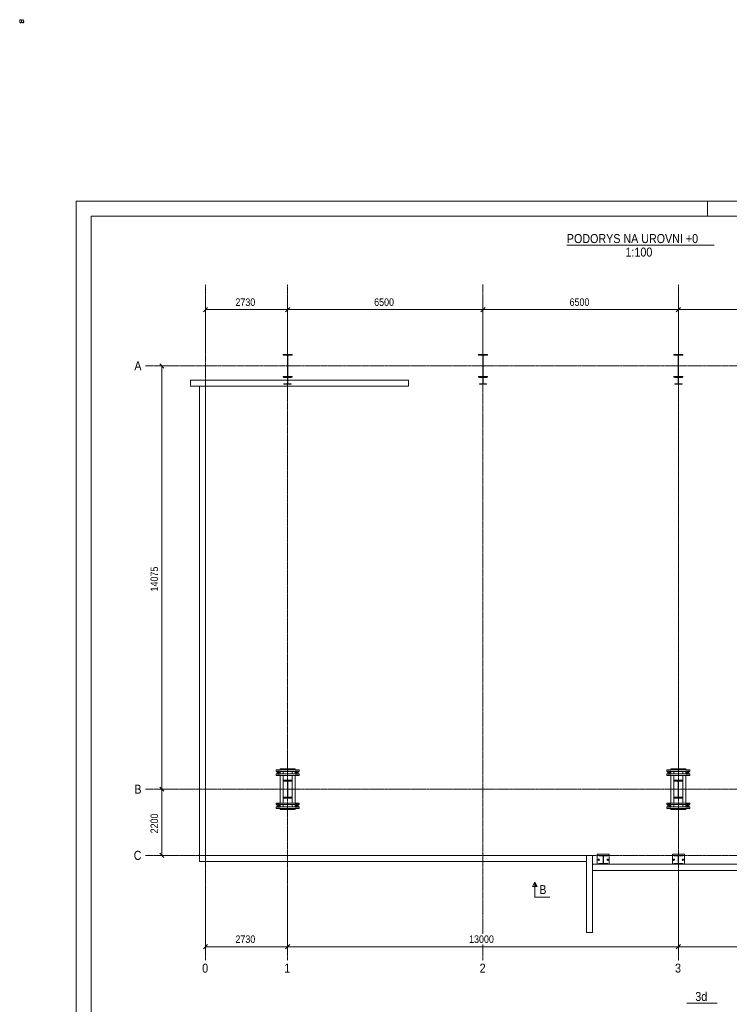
# Model space of a CAD drawing. Header units: millimetres. Extents: x -1190408159 to 361788912, y -2544212749 to 93633750.
# Tile 60 of 69: x 195455 to 219061, y 11213 to 43952. Entities that reach past the tile are written whole.
import ezdxf

# ---------------------------------------------------------------- set-up
doc = ezdxf.new("R2010")
doc.units = ezdxf.units.MM
doc.linetypes.add('XKITLINE00', pattern=[0])
doc.linetypes.add('XKITLINE03', pattern=[6, 3, -1, 1, -1])
doc.layers.add('7-ČÍSLO-OBVODU', color=3, linetype='Continuous')
for name, color, linetype, lineweight in [('Jiný typ objektu', 7, 'Continuous', 0), ('Kóta', 4, 'Continuous', 0), ('List výkresu', 3, 'Continuous', 0), ('Mřížka', 4, 'Continuous', 0), ('Položka', 2, 'Continuous', 0), ('Řez', 7, 'Continuous', 0), ('Šroub', 3, 'Continuous', 0)]:
    doc.layers.add(name, color=color, linetype=linetype, lineweight=lineweight)
doc.styles.add('ARIAL', font='ARIAL.TTF', dxfattribs={"height": 1000})
doc.styles.add('ROMANS', font='romans.shx')

msp = doc.modelspace()

# ---------------------------------------------------------------- hatches: boundary and pattern name
at = {"layer": 'Řez'}
msp.add_hatch(color=0, dxfattribs=at).paths.add_polyline_path([(212591.64807, 15125.62227), (212591.64752, 15275.62227), (212666.64807, 15125.62255)], flags=17)

# ---------------------------------------------------------------- linework, layer by layer
at = {"layer": 'Jiný typ objektu', "color": 0, "linetype": 'XKITLINE00', "lineweight": 0}
for p, q in [((213657.40059, 36449.43184), (218559.35372, 36449.43184)), ((217651.71008, 11247.35212), (218652.93078, 11247.35212))]:
    msp.add_line(p, q, dxfattribs=at)
at = {"layer": 'Kóta', "color": 0, "linetype": 'XKITLINE00', "lineweight": 0}
for p, q in [((201707.90467, 34381.18009), (201566.48331, 34239.75874)), ((201637.19399, 33005.65279), (201637.19399, 34560.46941)), ((204437.90467, 34381.18009), (204296.48331, 34239.75874)), ((204437.90467, 34381.18009), (204296.48331, 34239.75874)), ((204367.19399, 33005.65279), (204367.19399, 34560.46941)), ((204367.19399, 33005.65279), (204367.19399, 34560.46941)), ((210937.90467, 34381.18009), (210796.48331, 34239.75874)), ((210937.90467, 34381.18009), (210796.48331, 34239.75874)), ((210867.19399, 33005.65279), (210867.19399, 34560.46941)), ((210867.19399, 33005.65279), (210867.19399, 34560.46941)), ((217437.90467, 34381.18009), (217296.48331, 34239.75874)), ((217437.90467, 34381.18009), (217296.48331, 34239.75874)), ((217367.19399, 33005.65279), (217367.19399, 34560.46941)), ((217367.19399, 33005.65279), (217367.19399, 34560.46941)), ((201637.19399, 34310.46941), (204367.19399, 34310.46941)), ((204367.19399, 34310.46941), (210867.19399, 34310.46941)), ((210867.19399, 34310.46941), (217367.19399, 34310.46941)), ((217367.19399, 34310.46941), (223867.19399, 34310.46941)), ((200711.6778, 32440.61276), (199933.04804, 32440.61276)), ((200112.33736, 32511.32344), (200253.75871, 32369.90208)), ((200183.04804, 18365.61276), (200183.04804, 32440.61276)), ((200711.6778, 18365.61276), (199933.04804, 18365.61276)), ((200711.6778, 18365.61276), (199933.04804, 18365.61276)), ((200112.33736, 18436.32344), (200253.75871, 18294.90208)), ((200112.33736, 18436.32344), (200253.75871, 18294.90208)), ((200183.04804, 16165.61276), (200183.04804, 18365.61276)), ((200711.6778, 16165.61276), (199933.04804, 16165.61276)), ((200112.33736, 16236.32344), (200253.75871, 16094.90208)), ((201637.19399, 15090.70881), (201637.19399, 12928.06518)), ((204367.19399, 15090.70881), (204367.19399, 12928.06518)), ((204367.19399, 15090.70881), (204367.19399, 12928.06518)), ((217367.19399, 15090.70881), (217367.19399, 12928.06518)), ((217367.19399, 15090.70881), (217367.19399, 12928.06518)), ((201707.90467, 13198.77586), (201566.48331, 13057.3545)), ((201637.19399, 13128.06518), (204367.19399, 13128.06518)), ((204437.90467, 13198.77586), (204296.48331, 13057.3545)), ((204437.90467, 13198.77586), (204296.48331, 13057.3545)), ((204367.19399, 13128.06518), (217367.19399, 13128.06518)), ((217437.90467, 13198.77586), (217296.48331, 13057.3545)), ((217437.90467, 13198.77586), (217296.48331, 13057.3545)), ((217367.19399, 13128.06518), (230567.19399, 13128.06518))]:
    msp.add_line(p, q, dxfattribs=at)
at = {"layer": 'List výkresu', "color": 0, "linetype": 'XKITLINE00', "lineweight": 0}
for p, q in [((281334.27297, 37916.52549), (197334.27297, 37916.52549)), ((197334.27297, 37916.52549), (197334.27297, -21483.47451)), ((197334.27297, 37416.52549), (197334.27297, 37916.52549)), ((197834.27297, 37916.52549), (197334.27297, 37916.52549)), ((218334.27297, 37416.52549), (218334.27297, 37916.52549)), ((280834.27297, 37416.52549), (197834.27297, 37416.52549)), ((197834.27297, 37416.52549), (197834.27297, -20983.47451))]:
    msp.add_line(p, q, dxfattribs=at)
at = {"layer": 'Mřížka', "color": 0, "linetype": 'XKITLINE03', "lineweight": 0}
for p, q in [((201637.19399, 12665.61276), (201637.19399, 35148.64921)), ((204367.19399, 12665.61276), (204367.19399, 35148.64921)), ((210867.19399, 13553.06518), (210867.19399, 35148.64921)), ((217367.19399, 12665.61276), (217367.19399, 35148.64921)), ((199637.19399, 32440.61276), (232567.19399, 32440.61276)), ((199637.19399, 18365.61276), (232567.19399, 18365.61276)), ((199637.19399, 16165.61276), (232567.19399, 16165.61276)), ((210867.19399, 12665.61276), (210867.19399, 13203.06518))]:
    msp.add_line(p, q, dxfattribs=at)
at = {"layer": 'Položka', "color": 0, "linetype": 'XKITLINE00', "lineweight": 0}
for p, q in [((204517.19399, 32815.61276), (204217.19399, 32815.61276)), ((204217.19399, 32815.61276), (204217.19399, 32795.61276)), ((204517.19399, 32815.61276), (204217.19399, 32815.61276)), ((204217.19399, 32815.61276), (204217.19399, 32795.61276)), ((204217.19399, 32795.61276), (204362.19399, 32795.61276)), ((204217.19399, 32795.61276), (204362.19399, 32795.61276)), ((204362.19399, 32795.61276), (204362.19399, 32085.61276)), ((204362.19399, 32795.61276), (204362.19399, 32085.61276)), ((204372.19399, 32085.61276), (204372.19399, 32795.61276)), ((204372.19399, 32795.61276), (204517.19399, 32795.61276)), ((204372.19399, 32085.61276), (204372.19399, 32795.61276)), ((204372.19399, 32795.61276), (204517.19399, 32795.61276)), ((204517.19399, 32795.61276), (204517.19399, 32815.61276)), ((204517.19399, 32795.61276), (204517.19399, 32815.61276)), ((211017.19399, 32815.61276), (210717.19399, 32815.61276)), ((210717.19399, 32815.61276), (210717.19399, 32795.61276)), ((211017.19399, 32815.61276), (210717.19399, 32815.61276)), ((210717.19399, 32815.61276), (210717.19399, 32795.61276)), ((210717.19399, 32795.61276), (210862.19399, 32795.61276)), ((210717.19399, 32795.61276), (210862.19399, 32795.61276)), ((210862.19399, 32795.61276), (210862.19399, 32085.61276)), ((210862.19399, 32795.61276), (210862.19399, 32085.61276)), ((210872.19399, 32085.61276), (210872.19399, 32795.61276)), ((210872.19399, 32795.61276), (211017.19399, 32795.61276)), ((210872.19399, 32085.61276), (210872.19399, 32795.61276)), ((210872.19399, 32795.61276), (211017.19399, 32795.61276)), ((211017.19399, 32795.61276), (211017.19399, 32815.61276)), ((211017.19399, 32795.61276), (211017.19399, 32815.61276)), ((217517.19399, 32815.61276), (217217.19399, 32815.61276)), ((217217.19399, 32815.61276), (217217.19399, 32795.61276)), ((217517.19399, 32815.61276), (217217.19399, 32815.61276)), ((217217.19399, 32815.61276), (217217.19399, 32795.61276)), ((217217.19399, 32795.61276), (217362.19399, 32795.61276)), ((217217.19399, 32795.61276), (217362.19399, 32795.61276)), ((217362.19399, 32795.61276), (217362.19399, 32085.61276)), ((217362.19399, 32795.61276), (217362.19399, 32085.61276)), ((217372.19399, 32085.61276), (217372.19399, 32795.61276)), ((217372.19399, 32795.61276), (217517.19399, 32795.61276)), ((217372.19399, 32085.61276), (217372.19399, 32795.61276)), ((217372.19399, 32795.61276), (217517.19399, 32795.61276)), ((217517.19399, 32795.61276), (217517.19399, 32815.61276)), ((217517.19399, 32795.61276), (217517.19399, 32815.61276)), ((204362.19399, 32085.61276), (204217.19399, 32085.61276)), ((204217.19399, 32085.61276), (204217.19399, 32065.61276)), ((204362.19399, 32085.61276), (204217.19399, 32085.61276)), ((204217.19399, 32085.61276), (204217.19399, 32065.61276)), ((204517.19399, 32085.61276), (204372.19399, 32085.61276)), ((204517.19399, 32085.61276), (204372.19399, 32085.61276)), ((204517.19399, 32065.61276), (204517.19399, 32085.61276)), ((204517.19399, 32065.61276), (204517.19399, 32085.61276)), ((210862.19399, 32085.61276), (210717.19399, 32085.61276)), ((210717.19399, 32085.61276), (210717.19399, 32065.61276)), ((210862.19399, 32085.61276), (210717.19399, 32085.61276)), ((210717.19399, 32085.61276), (210717.19399, 32065.61276)), ((211017.19399, 32085.61276), (210872.19399, 32085.61276)), ((211017.19399, 32085.61276), (210872.19399, 32085.61276)), ((211017.19399, 32065.61276), (211017.19399, 32085.61276)), ((211017.19399, 32065.61276), (211017.19399, 32085.61276)), ((217362.19399, 32085.61276), (217217.19399, 32085.61276)), ((217217.19399, 32085.61276), (217217.19399, 32065.61276)), ((217362.19399, 32085.61276), (217217.19399, 32085.61276)), ((217217.19399, 32085.61276), (217217.19399, 32065.61276)), ((217517.19399, 32085.61276), (217372.19399, 32085.61276)), ((217517.19399, 32085.61276), (217372.19399, 32085.61276)), ((217517.19399, 32065.61276), (217517.19399, 32085.61276)), ((217517.19399, 32065.61276), (217517.19399, 32085.61276)), ((201137.19399, 31965.61276), (208387.19399, 31965.61276)), ((201137.19399, 31965.61276), (201137.19399, 31765.61276)), ((201137.19399, 31965.61276), (208387.19399, 31965.61276)), ((201137.19399, 31965.61276), (201137.19399, 31765.61276)), ((201137.19399, 31765.61276), (208387.19399, 31765.61276)), ((201137.19399, 31765.61276), (208387.19399, 31765.61276)), ((201437.19399, 16165.61276), (201437.19399, 31765.61276)), ((201637.19399, 31765.61276), (201437.19399, 31765.61276)), ((201437.19399, 16165.61276), (201437.19399, 31765.61276)), ((201637.19399, 31765.61276), (201437.19399, 31765.61276)), ((201637.19399, 16165.61276), (201637.19399, 31765.61276)), ((201637.19399, 16165.61276), (201637.19399, 31765.61276)), ((204217.19399, 32065.61276), (204517.19399, 32065.61276)), ((204217.19399, 32065.61276), (204517.19399, 32065.61276)), ((204487.19399, 32065.61276), (204247.19399, 32065.61276)), ((204247.19399, 32065.61276), (204247.19399, 32053.61276)), ((204487.19399, 32065.61276), (204247.19399, 32065.61276)), ((204247.19399, 32065.61276), (204247.19399, 32053.61276)), ((204247.19399, 32053.61276), (204363.44399, 32053.61276)), ((204247.19399, 32053.61276), (204363.44399, 32053.61276)), ((204363.44399, 31847.61276), (204247.19399, 31847.61276)), ((204247.19399, 31847.61276), (204247.19399, 31835.61276)), ((204363.44399, 31847.61276), (204247.19399, 31847.61276)), ((204247.19399, 31847.61276), (204247.19399, 31835.61276)), ((204247.19399, 31835.61276), (204487.19399, 31835.61276)), ((204247.19399, 31835.61276), (204487.19399, 31835.61276)), ((204293.1943, 31837.87109), (204283.45264, 31847.61276)), ((204363.44399, 32053.61276), (204363.44399, 31847.61276)), ((204363.44399, 32053.61276), (204363.44399, 31847.61276)), ((204370.94399, 31847.61276), (204370.94399, 32053.61276)), ((204370.94399, 32053.61276), (204487.19399, 32053.61276)), ((204370.94399, 31847.61276), (204370.94399, 32053.61276)), ((204370.94399, 32053.61276), (204487.19399, 32053.61276)), ((204370.94399, 31847.61276), (204487.19399, 31847.61276)), ((204370.94399, 31847.61276), (204487.19399, 31847.61276)), ((204487.19399, 32053.61276), (204487.19399, 32065.61276)), ((204487.19399, 32053.61276), (204487.19399, 32065.61276)), ((204487.19399, 31847.61276), (204487.19399, 31835.61276)), ((204487.19399, 31847.61276), (204487.19399, 31835.61276)), ((208387.19399, 31965.61276), (208387.19399, 31765.61276)), ((208387.19399, 31965.61276), (208387.19399, 31765.61276)), ((210717.19399, 32065.61276), (211017.19399, 32065.61276)), ((210717.19399, 32065.61276), (211017.19399, 32065.61276)), ((210987.19399, 32065.61276), (210747.19399, 32065.61276)), ((210747.19399, 32065.61276), (210747.19399, 32053.61276)), ((210987.19399, 32065.61276), (210747.19399, 32065.61276)), ((210747.19399, 32065.61276), (210747.19399, 32053.61276)), ((210747.19399, 32053.61276), (210863.44399, 32053.61276)), ((210747.19399, 32053.61276), (210863.44399, 32053.61276)), ((210863.44399, 31847.61276), (210747.19399, 31847.61276)), ((210747.19399, 31847.61276), (210747.19399, 31835.61276)), ((210863.44399, 31847.61276), (210747.19399, 31847.61276)), ((210747.19399, 31847.61276), (210747.19399, 31835.61276)), ((210747.19399, 31835.61276), (210987.19399, 31835.61276)), ((210747.19399, 31835.61276), (210987.19399, 31835.61276)), ((210863.44399, 32053.61276), (210863.44399, 31847.61276)), ((210863.44399, 32053.61276), (210863.44399, 31847.61276)), ((210870.94399, 31847.61276), (210870.94399, 32053.61276)), ((210870.94399, 32053.61276), (210987.19399, 32053.61276)), ((210870.94399, 31847.61276), (210870.94399, 32053.61276)), ((210870.94399, 32053.61276), (210987.19399, 32053.61276)), ((210870.94399, 31847.61276), (210987.19399, 31847.61276)), ((210870.94399, 31847.61276), (210987.19399, 31847.61276)), ((210928.89995, 31844.86125), (210925.45959, 31848.30162)), ((210987.19399, 32053.61276), (210987.19399, 32065.61276)), ((210987.19399, 32053.61276), (210987.19399, 32065.61276)), ((210987.19399, 31847.61276), (210987.19399, 31835.61276)), ((210987.19399, 31847.61276), (210987.19399, 31835.61276)), ((217217.19399, 32065.61276), (217517.19399, 32065.61276)), ((217217.19399, 32065.61276), (217517.19399, 32065.61276)), ((217487.19399, 32065.61276), (217247.19399, 32065.61276)), ((217247.19399, 32065.61276), (217247.19399, 32053.61276)), ((217487.19399, 32065.61276), (217247.19399, 32065.61276)), ((217247.19399, 32065.61276), (217247.19399, 32053.61276)), ((217247.19399, 32053.61276), (217363.44399, 32053.61276)), ((217247.19399, 32053.61276), (217363.44399, 32053.61276)), ((217363.44399, 31847.61276), (217247.19399, 31847.61276)), ((217247.19399, 31847.61276), (217247.19399, 31835.61276)), ((217363.44399, 31847.61276), (217247.19399, 31847.61276)), ((217247.19399, 31847.61276), (217247.19399, 31835.61276)), ((217247.19399, 31835.61276), (217487.19399, 31835.61276)), ((217247.19399, 31835.61276), (217487.19399, 31835.61276)), ((217362.10486, 32054.35215), (217350.84426, 32065.61276)), ((217363.44399, 32053.61276), (217363.44399, 31847.61276)), ((217363.44399, 32053.61276), (217363.44399, 31847.61276)), ((217370.94399, 31847.61276), (217370.94399, 32053.61276)), ((217370.94399, 32053.61276), (217487.19399, 32053.61276)), ((217370.94399, 31847.61276), (217370.94399, 32053.61276)), ((217370.94399, 32053.61276), (217487.19399, 32053.61276)), ((217370.94399, 31847.61276), (217487.19399, 31847.61276)), ((217370.94399, 31847.61276), (217487.19399, 31847.61276)), ((217487.19399, 32053.61276), (217487.19399, 32065.61276)), ((217487.19399, 32053.61276), (217487.19399, 32065.61276)), ((217487.19399, 31847.61276), (217487.19399, 31835.61276)), ((217487.19399, 31847.61276), (217487.19399, 31835.61276)), ((204747.19399, 19005.61276), (203987.19399, 19005.61276)), ((203987.19399, 18955.61276), (203987.19399, 19005.61276)), ((204117.19399, 19040.61276), (204217.19399, 19040.61276)), ((204117.19399, 19005.61276), (204117.19399, 19040.61276)), ((204217.19399, 19005.61276), (204217.19399, 19040.61276)), ((204217.19399, 19040.61276), (204517.19399, 19040.61276)), ((204517.19399, 19005.61276), (204517.19399, 19040.61276)), ((204517.19399, 19040.61276), (204617.19399, 19040.61276)), ((204617.19399, 19005.61276), (204617.19399, 19040.61276)), ((204747.19399, 18955.61276), (204747.19399, 19005.61276)), ((217747.19399, 19005.61276), (216987.19399, 19005.61276)), ((216987.19399, 18955.61276), (216987.19399, 19005.61276)), ((217117.19399, 19040.61276), (217217.19399, 19040.61276)), ((217117.19399, 19005.61276), (217117.19399, 19040.61276)), ((217217.19399, 19040.61276), (217517.19399, 19040.61276)), ((217217.19399, 19005.61276), (217217.19399, 19040.61276)), ((217517.19399, 19005.61276), (217517.19399, 19040.61276)), ((217517.19399, 19040.61276), (217617.19399, 19040.61276)), ((217617.19399, 19005.61276), (217617.19399, 19040.61276)), ((217747.19399, 18955.61276), (217747.19399, 19005.61276)), ((203987.19399, 18955.61276), (204017.19399, 18955.61276)), ((203987.19399, 18875.61276), (203987.19399, 18825.61276)), ((203987.19399, 18875.61276), (204017.19399, 18875.61276)), ((203987.19399, 18825.61276), (204747.19399, 18825.61276)), ((204017.19399, 18865.61276), (204017.19399, 18965.61276)), ((204017.19399, 18965.61276), (204117.19399, 18965.61276)), ((204117.19399, 18865.61276), (204017.19399, 18865.61276)), ((204117.19399, 18965.61276), (204117.19399, 18865.61276)), ((204117.19399, 18955.61276), (204617.19399, 18955.61276)), ((204117.19399, 18875.61276), (204617.19399, 18875.61276)), ((204117.19399, 17905.61276), (204117.19399, 18825.61276)), ((204217.19399, 18875.61276), (204217.19399, 18955.61276)), ((204217.19399, 18660.61276), (204217.19399, 18825.61276)), ((204517.19399, 18875.61276), (204517.19399, 18955.61276)), ((204517.19399, 18660.61276), (204517.19399, 18825.61276)), ((204617.19399, 18865.61276), (204617.19399, 18965.61276)), ((204617.19399, 18965.61276), (204717.19399, 18965.61276)), ((204717.19399, 18865.61276), (204617.19399, 18865.61276)), ((204617.19399, 17905.61276), (204617.19399, 18825.61276)), ((204717.19399, 18965.61276), (204717.19399, 18865.61276)), ((204717.19399, 18955.61276), (204747.19399, 18955.61276)), ((204717.19399, 18875.61276), (204747.19399, 18875.61276)), ((204747.19399, 18875.61276), (204747.19399, 18825.61276)), ((216987.19399, 18955.61276), (217017.19399, 18955.61276)), ((216987.19399, 18875.61276), (216987.19399, 18825.61276)), ((216987.19399, 18875.61276), (217017.19399, 18875.61276)), ((216987.19399, 18825.61276), (217747.19399, 18825.61276)), ((217017.19399, 18865.61276), (217017.19399, 18965.61276)), ((217017.19399, 18965.61276), (217117.19399, 18965.61276)), ((217117.19399, 18865.61276), (217017.19399, 18865.61276)), ((217117.19399, 18965.61276), (217117.19399, 18865.61276)), ((217117.19399, 18955.61276), (217617.19399, 18955.61276)), ((217117.19399, 18875.61276), (217617.19399, 18875.61276)), ((217117.19399, 17905.61276), (217117.19399, 18825.61276)), ((217217.19399, 18875.61276), (217217.19399, 18955.61276)), ((217217.19399, 18660.61276), (217217.19399, 18825.61276)), ((217517.19399, 18875.61276), (217517.19399, 18955.61276)), ((217517.19399, 18660.61276), (217517.19399, 18825.61276)), ((217617.19399, 18865.61276), (217617.19399, 18965.61276)), ((217617.19399, 18965.61276), (217717.19399, 18965.61276)), ((217717.19399, 18865.61276), (217617.19399, 18865.61276)), ((217617.19399, 17905.61276), (217617.19399, 18825.61276)), ((217717.19399, 18965.61276), (217717.19399, 18865.61276)), ((217717.19399, 18955.61276), (217747.19399, 18955.61276)), ((217717.19399, 18875.61276), (217747.19399, 18875.61276)), ((217747.19399, 18875.61276), (217747.19399, 18825.61276)), ((204517.19399, 18660.61276), (204217.19399, 18660.61276)), ((204217.19399, 18660.61276), (204217.19399, 18635.61276)), ((204517.19399, 18660.61276), (204217.19399, 18660.61276)), ((204217.19399, 18660.61276), (204217.19399, 18635.61276)), ((204217.19399, 18635.61276), (204360.69399, 18635.61276)), ((204217.19399, 18635.61276), (204360.69399, 18635.61276)), ((204217.19399, 18095.61276), (204217.19399, 18635.61276)), ((204360.69399, 18635.61276), (204360.69399, 18095.61276)), ((204360.69399, 18635.61276), (204360.69399, 18095.61276)), ((204373.69399, 18095.61276), (204373.69399, 18635.61276)), ((204373.69399, 18635.61276), (204517.19399, 18635.61276)), ((204373.69399, 18095.61276), (204373.69399, 18635.61276)), ((204373.69399, 18635.61276), (204517.19399, 18635.61276)), ((204463.50755, 18660.61276), (204443.98822, 18641.09343)), ((204517.19399, 18635.61276), (204517.19399, 18660.61276)), ((204517.19399, 18635.61276), (204517.19399, 18660.61276)), ((204517.19399, 18095.61276), (204517.19399, 18635.61276)), ((217517.19399, 18660.61276), (217217.19399, 18660.61276)), ((217217.19399, 18660.61276), (217217.19399, 18635.61276)), ((217517.19399, 18660.61276), (217217.19399, 18660.61276)), ((217217.19399, 18660.61276), (217217.19399, 18635.61276)), ((217217.19399, 18635.61276), (217360.69399, 18635.61276)), ((217217.19399, 18635.61276), (217360.69399, 18635.61276)), ((217217.19399, 18095.61276), (217217.19399, 18635.61276)), ((217328.0842, 18660.61276), (217309.80779, 18642.33636)), ((217360.69399, 18635.61276), (217360.69399, 18095.61276)), ((217360.69399, 18635.61276), (217360.69399, 18095.61276)), ((217373.69399, 18095.61276), (217373.69399, 18635.61276)), ((217373.69399, 18635.61276), (217517.19399, 18635.61276)), ((217373.69399, 18095.61276), (217373.69399, 18635.61276)), ((217373.69399, 18635.61276), (217517.19399, 18635.61276)), ((217517.19399, 18635.61276), (217517.19399, 18660.61276)), ((217517.19399, 18635.61276), (217517.19399, 18660.61276)), ((217517.19399, 18095.61276), (217517.19399, 18635.61276)), ((204360.69399, 18095.61276), (204217.19399, 18095.61276)), ((204217.19399, 18095.61276), (204217.19399, 18070.61276)), ((204360.69399, 18095.61276), (204217.19399, 18095.61276)), ((204217.19399, 18095.61276), (204217.19399, 18070.61276)), ((204217.19399, 18070.61276), (204517.19399, 18070.61276)), ((204217.19399, 18070.61276), (204517.19399, 18070.61276)), ((204217.19399, 17905.61276), (204217.19399, 18070.61276)), ((204373.69399, 18095.61276), (204517.19399, 18095.61276)), ((204373.69399, 18095.61276), (204517.19399, 18095.61276)), ((204517.19399, 18095.61276), (204517.19399, 18070.61276)), ((204517.19399, 18095.61276), (204517.19399, 18070.61276)), ((204517.19399, 17905.61276), (204517.19399, 18070.61276)), ((217360.69399, 18095.61276), (217217.19399, 18095.61276)), ((217217.19399, 18095.61276), (217217.19399, 18070.61276)), ((217360.69399, 18095.61276), (217217.19399, 18095.61276)), ((217217.19399, 18095.61276), (217217.19399, 18070.61276)), ((217217.19399, 18070.61276), (217517.19399, 18070.61276)), ((217217.19399, 18070.61276), (217517.19399, 18070.61276)), ((217217.19399, 17905.61276), (217217.19399, 18070.61276)), ((217373.69399, 18095.61276), (217517.19399, 18095.61276)), ((217373.69399, 18095.61276), (217517.19399, 18095.61276)), ((217436.60341, 18095.61276), (217416.46488, 18075.47424)), ((217517.19399, 18095.61276), (217517.19399, 18070.61276)), ((217517.19399, 18095.61276), (217517.19399, 18070.61276)), ((217517.19399, 17905.61276), (217517.19399, 18070.61276)), ((204747.19399, 17905.61276), (203987.19399, 17905.61276)), ((203987.19399, 17855.61276), (203987.19399, 17905.61276)), ((203987.19399, 17855.61276), (204017.19399, 17855.61276)), ((203987.19399, 17775.61276), (203987.19399, 17725.61276)), ((203987.19399, 17775.61276), (204017.19399, 17775.61276)), ((203987.19399, 17725.61276), (204747.19399, 17725.61276)), ((204017.19399, 17765.61276), (204017.19399, 17865.61276)), ((204017.19399, 17865.61276), (204117.19399, 17865.61276)), ((204117.19399, 17765.61276), (204017.19399, 17765.61276)), ((204117.19399, 17865.61276), (204117.19399, 17765.61276)), ((204117.19399, 17855.61276), (204617.19399, 17855.61276)), ((204117.19399, 17775.61276), (204617.19399, 17775.61276)), ((204117.19399, 17690.61276), (204117.19399, 17725.61276)), ((204117.19399, 17690.61276), (204217.19399, 17690.61276)), ((204217.19399, 17775.61276), (204217.19399, 17855.61276)), ((204217.19399, 17690.61276), (204217.19399, 17725.61276)), ((204217.19399, 17690.61276), (204517.19399, 17690.61276)), ((204517.19399, 17775.61276), (204517.19399, 17855.61276)), ((204517.19399, 17690.61276), (204517.19399, 17725.61276)), ((204517.19399, 17690.61276), (204617.19399, 17690.61276)), ((204617.19399, 17765.61276), (204617.19399, 17865.61276)), ((204617.19399, 17865.61276), (204717.19399, 17865.61276)), ((204717.19399, 17765.61276), (204617.19399, 17765.61276)), ((204617.19399, 17690.61276), (204617.19399, 17725.61276)), ((204717.19399, 17865.61276), (204717.19399, 17765.61276)), ((204717.19399, 17855.61276), (204747.19399, 17855.61276)), ((204717.19399, 17775.61276), (204747.19399, 17775.61276)), ((204747.19399, 17855.61276), (204747.19399, 17905.61276)), ((204747.19399, 17775.61276), (204747.19399, 17725.61276)), ((217747.19399, 17905.61276), (216987.19399, 17905.61276)), ((216987.19399, 17855.61276), (216987.19399, 17905.61276)), ((216987.19399, 17855.61276), (217017.19399, 17855.61276)), ((216987.19399, 17775.61276), (216987.19399, 17725.61276)), ((216987.19399, 17775.61276), (217017.19399, 17775.61276)), ((216987.19399, 17725.61276), (217747.19399, 17725.61276)), ((217017.19399, 17765.61276), (217017.19399, 17865.61276)), ((217017.19399, 17865.61276), (217117.19399, 17865.61276)), ((217117.19399, 17765.61276), (217017.19399, 17765.61276)), ((217117.19399, 17865.61276), (217117.19399, 17765.61276)), ((217117.19399, 17855.61276), (217617.19399, 17855.61276)), ((217117.19399, 17775.61276), (217617.19399, 17775.61276)), ((217117.19399, 17690.61276), (217117.19399, 17725.61276)), ((217117.19399, 17690.61276), (217217.19399, 17690.61276)), ((217217.19399, 17775.61276), (217217.19399, 17855.61276)), ((217217.19399, 17690.61276), (217217.19399, 17725.61276)), ((217217.19399, 17690.61276), (217517.19399, 17690.61276)), ((217517.19399, 17775.61276), (217517.19399, 17855.61276)), ((217517.19399, 17690.61276), (217517.19399, 17725.61276)), ((217517.19399, 17690.61276), (217617.19399, 17690.61276)), ((217617.19399, 17765.61276), (217617.19399, 17865.61276)), ((217617.19399, 17865.61276), (217717.19399, 17865.61276)), ((217717.19399, 17765.61276), (217617.19399, 17765.61276)), ((217617.19399, 17690.61276), (217617.19399, 17725.61276)), ((217717.19399, 17865.61276), (217717.19399, 17765.61276)), ((217717.19399, 17855.61276), (217747.19399, 17855.61276)), ((217717.19399, 17775.61276), (217747.19399, 17775.61276)), ((217747.19399, 17855.61276), (217747.19399, 17905.61276)), ((217747.19399, 17775.61276), (217747.19399, 17725.61276)), ((201437.19243, 15965.61276), (201437.19243, 16165.61276)), ((214307.19399, 16165.61276), (201437.19243, 16165.61276)), ((201437.19243, 15965.61276), (201437.19243, 16165.61276)), ((214307.19399, 16165.61276), (201437.19243, 16165.61276)), ((201437.19399, 16165.61276), (201637.19399, 16165.61276)), ((201437.19399, 16165.61276), (201637.19399, 16165.61276)), ((214307.19399, 15965.61276), (214307.19399, 16165.61276)), ((214307.19399, 15965.61276), (214307.19399, 16165.61276)), ((214307.19399, 13595.6112), (214307.19399, 16165.61276)), ((214507.19399, 16165.61276), (214307.19399, 16165.61276)), ((214307.19399, 13595.6112), (214307.19399, 16165.61276)), ((214507.19399, 16165.61276), (214307.19399, 16165.61276)), ((214507.19399, 13595.6112), (214507.19399, 16165.61276)), ((214507.19399, 13595.6112), (214507.19399, 16165.61276)), ((214667.19399, 15867.61276), (214667.19399, 16200.61276)), ((214667.19399, 16200.61276), (215067.19399, 16200.61276)), ((215017.19399, 16165.61276), (214717.19399, 16165.61276)), ((214717.19399, 16165.61276), (214717.19399, 16151.61276)), ((215017.19399, 16165.61276), (214717.19399, 16165.61276)), ((214717.19399, 16165.61276), (214717.19399, 16151.61276)), ((214717.19399, 16151.61276), (214862.94399, 16151.61276)), ((214717.19399, 16151.61276), (214862.94399, 16151.61276)), ((214862.94399, 16151.61276), (214862.94399, 15889.61276)), ((214862.94399, 16151.61276), (214862.94399, 15889.61276)), ((214871.44399, 15889.61276), (214871.44399, 16151.61276)), ((214871.44399, 16151.61276), (215017.19399, 16151.61276)), ((214871.44399, 15889.61276), (214871.44399, 16151.61276)), ((214871.44399, 16151.61276), (215017.19399, 16151.61276)), ((215017.19399, 16151.61276), (215017.19399, 16165.61276)), ((215017.19399, 16151.61276), (215017.19399, 16165.61276)), ((215067.19399, 15867.61276), (215067.19399, 16200.61276)), ((217167.19399, 15867.61276), (217167.19399, 16200.61276)), ((217167.19399, 16200.61276), (217567.19399, 16200.61276)), ((217517.19399, 16165.61276), (217217.19399, 16165.61276)), ((217217.19399, 16165.61276), (217217.19399, 16151.61276)), ((217517.19399, 16165.61276), (217217.19399, 16165.61276)), ((217217.19399, 16165.61276), (217217.19399, 16151.61276)), ((217217.19399, 16151.61276), (217362.94399, 16151.61276)), ((217217.19399, 16151.61276), (217362.94399, 16151.61276)), ((217362.94399, 16151.61276), (217362.94399, 15889.61276)), ((217362.94399, 16151.61276), (217362.94399, 15889.61276)), ((217371.44399, 15889.61276), (217371.44399, 16151.61276)), ((217371.44399, 16151.61276), (217517.19399, 16151.61276)), ((217371.44399, 15889.61276), (217371.44399, 16151.61276)), ((217371.44399, 16151.61276), (217517.19399, 16151.61276)), ((217517.19399, 16151.61276), (217517.19399, 16165.61276)), ((217517.19399, 16151.61276), (217517.19399, 16165.61276)), ((217567.19399, 15867.61276), (217567.19399, 16200.61276)), ((201437.19243, 15965.61276), (214307.19399, 15965.61276)), ((201437.19243, 15965.61276), (214307.19399, 15965.61276)), ((214507.19399, 15867.61276), (224832.19296, 15867.61276)), ((214717.19399, 16041.39276), (214699.19399, 16031.00276)), ((214699.19399, 16031.00276), (214699.19399, 16010.22276)), ((214699.19399, 16010.22276), (214717.19399, 15999.83276)), ((214735.19399, 16031.00276), (214717.19399, 16041.39276)), ((214717.19399, 15999.83276), (214735.19399, 16010.22276)), ((214862.94399, 15889.61276), (214717.19399, 15889.61276)), ((214717.19399, 15889.61276), (214717.19399, 15875.61276)), ((214862.94399, 15889.61276), (214717.19399, 15889.61276)), ((214717.19399, 15889.61276), (214717.19399, 15875.61276)), ((214717.19399, 15875.61276), (215017.19399, 15875.61276)), ((214717.19399, 15875.61276), (215017.19399, 15875.61276)), ((214735.19399, 16010.22276), (214735.19399, 16031.00276)), ((214784.2117, 15875.61276), (214780.93805, 15878.8864)), ((214871.44399, 16012.88687), (214867.84216, 16016.4887)), ((214871.44399, 15889.61276), (215017.19399, 15889.61276)), ((214871.44399, 15889.61276), (215017.19399, 15889.61276)), ((215017.19399, 16041.39276), (214999.19399, 16031.00276)), ((214999.19399, 16031.00276), (214999.19399, 16010.22276)), ((214999.19399, 16010.22276), (215017.19399, 15999.83276)), ((215035.19399, 16031.00276), (215017.19399, 16041.39276)), ((215017.19399, 15999.83276), (215035.19399, 16010.22276)), ((215017.19399, 15889.61276), (215017.19399, 15875.61276)), ((215017.19399, 15889.61276), (215017.19399, 15875.61276)), ((215035.19399, 16010.22276), (215035.19399, 16031.00276)), ((217217.19399, 16041.39276), (217199.19399, 16031.00276)), ((217199.19399, 16031.00276), (217199.19399, 16010.22276)), ((217199.19399, 16010.22276), (217217.19399, 15999.83276)), ((217235.19399, 16031.00276), (217217.19399, 16041.39276)), ((217217.19399, 15999.83276), (217235.19399, 16010.22276)), ((217362.94399, 15889.61276), (217217.19399, 15889.61276)), ((217217.19399, 15889.61276), (217217.19399, 15875.61276)), ((217362.94399, 15889.61276), (217217.19399, 15889.61276)), ((217217.19399, 15889.61276), (217217.19399, 15875.61276)), ((217217.19399, 15875.61276), (217517.19399, 15875.61276)), ((217217.19399, 15875.61276), (217517.19399, 15875.61276)), ((217235.19399, 16010.22276), (217235.19399, 16031.00276)), ((217371.44399, 15889.61276), (217517.19399, 15889.61276)), ((217371.44399, 15889.61276), (217517.19399, 15889.61276)), ((217517.19399, 16041.39276), (217499.19399, 16031.00276)), ((217499.19399, 16031.00276), (217499.19399, 16010.22276)), ((217499.19399, 16010.22276), (217517.19399, 15999.83276)), ((217535.19399, 16031.00276), (217517.19399, 16041.39276)), ((217517.19399, 15999.83276), (217535.19399, 16010.22276)), ((217517.19399, 15889.61276), (217517.19399, 15875.61276)), ((217517.19399, 15889.61276), (217517.19399, 15875.61276)), ((217535.19399, 16010.22276), (217535.19399, 16031.00276)), ((214507.19399, 15665.61276), (224832.19296, 15665.61276)), ((214307.19399, 13595.6112), (214507.19399, 13595.6112)), ((214307.19399, 13595.6112), (214507.19399, 13595.6112))]:
    msp.add_line(p, q, dxfattribs=at)
for centre, radius, start, end in [((204067.19399, 18915.61276), 21, 0, 180), ((204067.19399, 18915.61276), 21, 180, 0), ((204667.19399, 18915.61276), 21, 0, 180), ((204667.19399, 18915.61276), 21, 180, 0), ((217067.19399, 18915.61276), 21, 0, 180), ((217067.19399, 18915.61276), 21, 180, 0), ((217667.19399, 18915.61276), 21, 0, 180), ((217667.19399, 18915.61276), 21, 180, 0), ((204067.19399, 17815.61276), 21, 0, 180), ((204067.19399, 17815.61276), 21, 180, 0), ((204667.19399, 17815.61276), 21, 0, 180), ((204667.19399, 17815.61276), 21, 180, 0), ((217067.19399, 17815.61276), 21, 0, 180), ((217067.19399, 17815.61276), 21, 180, 0), ((217667.19399, 17815.61276), 21, 0, 180), ((217667.19399, 17815.61276), 21, 180, 0), ((214717.19399, 16020.61276), 22, 0, 180), ((215017.19399, 16020.61276), 22, 0, 180), ((217217.19399, 16020.61276), 22, 0, 180), ((217517.19399, 16020.61276), 22, 0, 180), ((214717.19399, 16020.61276), 22, 180, 0), ((214717.19399, 16020.61276), 12, 0, 180), ((214717.19399, 16020.61276), 12, 180, 0), ((215017.19399, 16020.61276), 22, 180, 0), ((215017.19399, 16020.61276), 12, 0, 180), ((215017.19399, 16020.61276), 12, 180, 0), ((217217.19399, 16020.61276), 22, 180, 0), ((217217.19399, 16020.61276), 12, 0, 180), ((217217.19399, 16020.61276), 12, 180, 0), ((217517.19399, 16020.61276), 22, 180, 0), ((217517.19399, 16020.61276), 12, 0, 180), ((217517.19399, 16020.61276), 12, 180, 0)]:
    msp.add_arc(centre, radius, start, end, dxfattribs=at)
at = {"layer": 'Řez', "color": 0, "linetype": 'XKITLINE00', "lineweight": 0}
for p, q in [((212516.64807, 15125.622), (212591.64752, 15275.62227)), ((212666.64807, 15125.62255), (212516.64807, 15125.622)), ((212591.64752, 15275.62227), (212666.64807, 15125.62255)), ((212591.64752, 14775.62227), (212591.64752, 15275.62227)), ((212591.64752, 14775.62227), (213091.64752, 14775.62227))]:
    msp.add_line(p, q, dxfattribs=at)
at = {"layer": 'Šroub', "color": 0, "linetype": 'XKITLINE00', "lineweight": 0}
for centre, start, end in [((204067.19399, 18915.61276), 90, 270), ((204067.19399, 18915.61276), 270, 90), ((204667.19399, 18915.61276), 90, 270), ((204667.19399, 18915.61276), 270, 90), ((217067.19399, 18915.61276), 90, 270), ((217067.19399, 18915.61276), 270, 90), ((217667.19399, 18915.61276), 90, 270), ((217667.19399, 18915.61276), 270, 90), ((204067.19399, 17815.61276), 90, 270), ((204067.19399, 17815.61276), 270, 90), ((204667.19399, 17815.61276), 90, 270), ((204667.19399, 17815.61276), 270, 90), ((217067.19399, 17815.61276), 90, 270), ((217067.19399, 17815.61276), 270, 90), ((217667.19399, 17815.61276), 90, 270), ((217667.19399, 17815.61276), 270, 90)]:
    msp.add_arc(centre, 23, start, end, dxfattribs=at)

# ---------------------------------------------------------------- texts
at = {"layer": '7-ČÍSLO-OBVODU', "color": 3, "style": 'ROMANS', "width": 0.8}
msp.add_text('03', height=100, dxfattribs=at).set_placement((195450, 43850))
at = {"layer": 'Jiný typ objektu', "color": 0, "style": 'ARIAL', "width": 0.85}
for s, p in [('PODORYS NA UROVNI +0', (213657.40059, 36524.43184)), ('1:100', (215607.7668, 36074.43184)), ('3d', (217929.81066, 11322.35212))]:
    msp.add_text(s, height=300, dxfattribs=at).set_placement(p)
at = {"layer": 'Kóta', "color": 0, "style": 'ARIAL', "width": 0.85}
for s, p in [('2730', (202631.34438, 34435.46941)), ('6500', (207246.34438, 34435.46941)), ('6500', (213746.34438, 34435.46941)), ('2730', (202631.34438, 13253.06518)), ('13000', (210403.63198, 13253.06518))]:
    msp.add_text(s, height=250, dxfattribs=at).set_placement(p)
for s, p in [('14075', (200058.04804, 24939.55075)), ('2200', (200058.04804, 16894.76315))]:
    msp.add_text(s, height=250, rotation=90.000210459, dxfattribs=at).set_placement(p)
at = {"layer": 'Mřížka', "color": 0, "style": 'ARIAL', "width": 0.85}
for s, p in [('A', (199270.29946, 32290.61276)), ('B', (199270.29946, 18215.61276)), ('C', (199248.3268, 16015.61276)), ('0', (201525.93911, 12265.61276)), ('1', (204255.93911, 12265.61276)), ('2', (210755.93911, 12265.61276)), ('3', (217255.93911, 12265.61276))]:
    msp.add_text(s, height=300, dxfattribs=at).set_placement(p)
at = {"layer": 'Řez', "color": 0, "style": 'ARIAL', "width": 0.85}
msp.add_text('B', height=300, dxfattribs=at).set_placement((212741.64752, 14875.62227))

doc.saveas('drawing.dxf')
